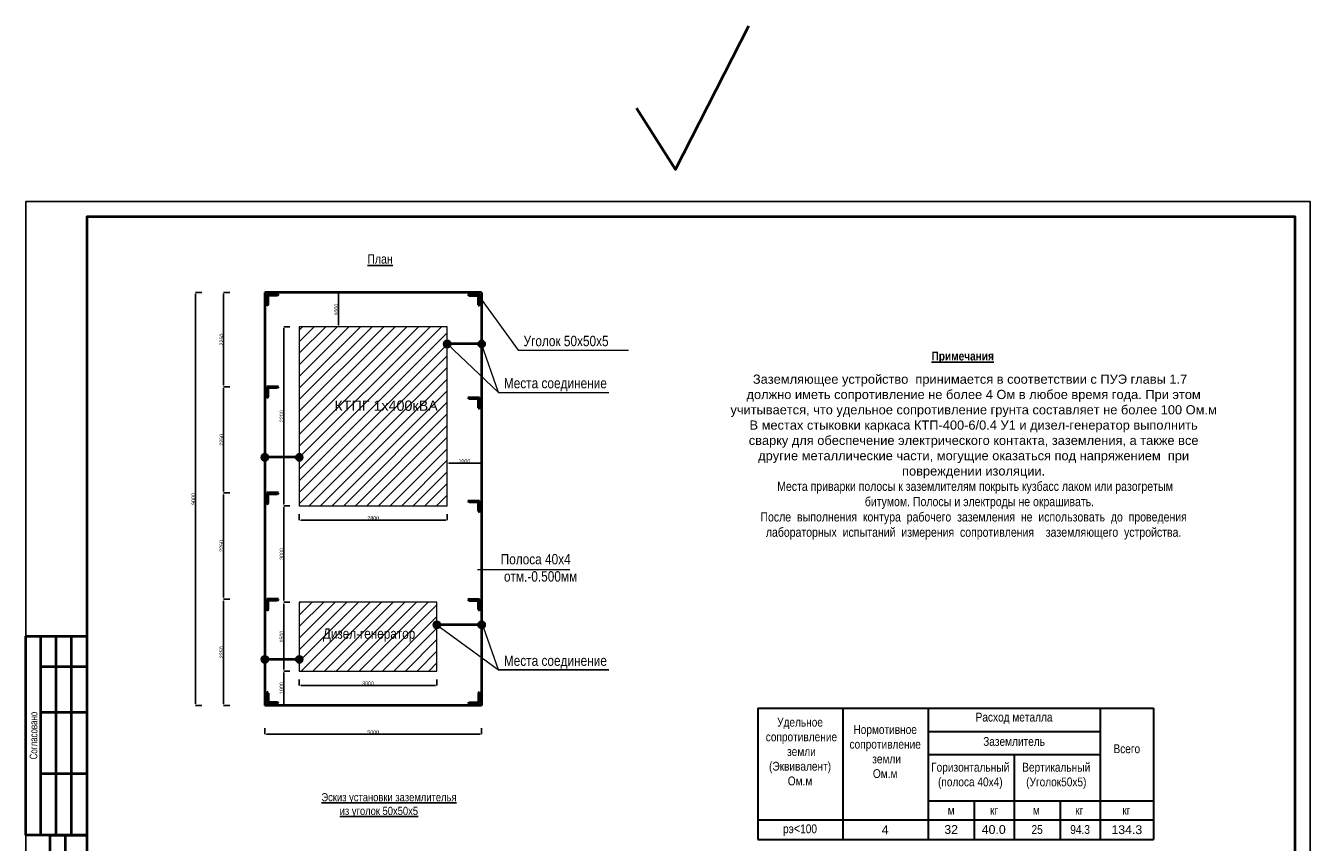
# Model space of a CAD drawing. Header units: millimetres. Extents: x -1128748 to 3035412, y -2195448 to -435774.
# Tile 155 of 160: x 1789724 to 1999724, y -1660767 to -1527331. Entities that reach past the tile are written whole.
import ezdxf

# ---------------------------------------------------------------- set-up
doc = ezdxf.new("R2010")
doc.units = ezdxf.units.MM
for name, color, linetype in [('1', 7, 'Continuous'), ('1 @ 1', 7, 'Continuous'), ('надпис', 7, 'Continuous')]:
    doc.layers.add(name, color=color, linetype=linetype)
doc.layers.add('ВВГ 3х2.5', color=5, linetype='Continuous', lineweight=40)
doc.styles.get("Standard").update_dxf_attribs({"font": 'arial.ttf'})
doc.dimstyles.new('ISO-25', dxfattribs={"dimtxt": 2.5, "dimasz": 2.5, "dimexe": 1.25, "dimexo": 0.625, "dimtad": 1, "dimtxsty": 'Standard', "dimcen": 2.5, "dimadec": 0, "dimazin": 0, "dimtfac": 1, "dimtmove": 0, "dimatfit": 3, "dimfxl": 1, "dimarcsym": 0})

# ---------------------------------------------------------------- blocks, each defined once
blk = doc.blocks.new('*D1105')
at = {"color": 0, "lineweight": -2, "transparency": 16777216}
for p, q in [((1823076, -1621041), (1822074, -1621041)), ((1822076, -1621291), (1822076, -1638153)), ((1823076, -1638403), (1822074, -1638403))]:
    blk.add_line(p, q, dxfattribs=at)
at = {"color": 0, "lineweight": 40, "transparency": 16777216}
for points in [[(1822034, -1621291), (1822117, -1621291), (1822076, -1621041)], [(1822034, -1638153), (1822117, -1638153), (1822076, -1638403)]]:
    blk.add_solid(points, dxfattribs=at)
at = {"layer": 'Defpoints', "color": 0, "lineweight": 40, "transparency": 16777216}
for p in [(1828068, -1621041), (1822076, -1638403), (1827188, -1638403)]:
    blk.add_point(p, dxfattribs=at)
at = {"color": 0, "transparency": 16777216, "insert": (1821731, -1629722), "char_height": 2.5, "attachment_point": 5, "rotation": 90}
blk.add_mtext('{\\H250x;2250}', dxfattribs=at)
blk = doc.blocks.new('*D1106')
at = {"color": 0, "lineweight": -2, "transparency": 16777216}
for p, q in [((1828821, -1642122), (1828821, -1643123)), ((1864258, -1642122), (1864258, -1643123)), ((1829071, -1643122), (1864008, -1643122))]:
    blk.add_line(p, q, dxfattribs=at)
at = {"color": 0, "lineweight": 40, "transparency": 16777216}
for points in [[(1829071, -1643080), (1829071, -1643163), (1828821, -1643122)], [(1864008, -1643080), (1864008, -1643163), (1864258, -1643122)]]:
    blk.add_solid(points, dxfattribs=at)
at = {"layer": 'Defpoints', "color": 0, "lineweight": 40, "transparency": 16777216}
for p in [(1828821, -1638403), (1864258, -1638403), (1864258, -1643122)]:
    blk.add_point(p, dxfattribs=at)
at = {"color": 0, "transparency": 16777216, "insert": (1846539, -1642778), "char_height": 2.5, "width": 19.45, "attachment_point": 5}
blk.add_mtext('{\\H250x;5000}', dxfattribs=at)
blk = doc.blocks.new('*D1110')
at = {"color": 0, "lineweight": -2, "transparency": 16777216}
for p, q in [((1840850, -1570903), (1840851, -1570903)), ((1840850, -1576278), (1840850, -1571153)), ((1840850, -1576528), (1840851, -1576528))]:
    blk.add_line(p, q, dxfattribs=at)
at = {"color": 0, "lineweight": 40, "transparency": 16777216}
for points in [[(1840808, -1571153), (1840892, -1571153), (1840850, -1570903)], [(1840808, -1576278), (1840892, -1576278), (1840850, -1576528)]]:
    blk.add_solid(points, dxfattribs=at)
at = {"layer": 'Defpoints', "color": 0, "lineweight": 40, "transparency": 16777216}
for p in [(1840850, -1570903), (1840850, -1570903), (1840850, -1576528)]:
    blk.add_point(p, dxfattribs=at)
at = {"color": 0, "transparency": 16777216, "insert": (1840506, -1573716), "char_height": 2.5, "width": 6750.02, "attachment_point": 5, "rotation": 90}
blk.add_mtext('{\\H250x;1000}', dxfattribs=at)
blk = doc.blocks.new('*D1107')
at = {"color": 0, "lineweight": -2, "transparency": 16777216}
for p, q in [((1858633, -1598827), (1858633, -1598828)), ((1858883, -1598827), (1864008, -1598827)), ((1864258, -1598827), (1864258, -1598828))]:
    blk.add_line(p, q, dxfattribs=at)
at = {"color": 0, "lineweight": 40, "transparency": 16777216}
for points in [[(1858883, -1598785), (1858883, -1598868), (1858633, -1598827)], [(1864008, -1598785), (1864008, -1598868), (1864258, -1598827)]]:
    blk.add_solid(points, dxfattribs=at)
at = {"layer": 'Defpoints', "color": 0, "lineweight": 40, "transparency": 16777216}
for p in [(1858633, -1598827), (1864258, -1598827), (1864258, -1598827)]:
    blk.add_point(p, dxfattribs=at)
at = {"color": 0, "transparency": 16777216, "insert": (1861446, -1598483), "char_height": 2.5, "width": 6750.02, "attachment_point": 5}
blk.add_mtext('{\\H250x;1000}', dxfattribs=at)
blk = doc.blocks.new('*D1094')
at = {"color": 0, "lineweight": -2, "transparency": 16777216}
for p, q in [((1832913, -1621528), (1831912, -1621528)), ((1831913, -1621778), (1831913, -1632528)), ((1832913, -1632778), (1831912, -1632778))]:
    blk.add_line(p, q, dxfattribs=at)
at = {"color": 0, "lineweight": 40, "transparency": 16777216}
for points in [[(1831871, -1621778), (1831955, -1621778), (1831913, -1621528)], [(1831871, -1632528), (1831955, -1632528), (1831913, -1632778)]]:
    blk.add_solid(points, dxfattribs=at)
at = {"layer": 'Defpoints', "color": 0, "lineweight": 40, "transparency": 16777216}
for p in [(1834444, -1621528), (1831913, -1632778), (1834838, -1632778)]:
    blk.add_point(p, dxfattribs=at)
at = {"color": 0, "transparency": 16777216, "insert": (1831569, -1627153), "char_height": 2.5, "attachment_point": 5, "rotation": 90}
blk.add_mtext('{\\H250x;1500}', dxfattribs=at)
blk = doc.blocks.new('*D1095')
at = {"color": 0, "lineweight": -2, "transparency": 16777216}
for p, q in [((1832913, -1605778), (1831912, -1605778)), ((1831913, -1606028), (1831913, -1621278)), ((1832913, -1621528), (1831912, -1621528))]:
    blk.add_line(p, q, dxfattribs=at)
at = {"color": 0, "lineweight": 40, "transparency": 16777216}
for points in [[(1831871, -1606028), (1831955, -1606028), (1831913, -1605778)], [(1831871, -1621278), (1831955, -1621278), (1831913, -1621528)]]:
    blk.add_solid(points, dxfattribs=at)
at = {"layer": 'Defpoints', "color": 0, "lineweight": 40, "transparency": 16777216}
for p in [(1834444, -1605778), (1831913, -1621528), (1834838, -1621528)]:
    blk.add_point(p, dxfattribs=at)
at = {"color": 0, "transparency": 16777216, "insert": (1831569, -1613653), "char_height": 2.5, "attachment_point": 5, "rotation": 90}
blk.add_mtext('{\\H250x;3000}', dxfattribs=at)
blk = doc.blocks.new('*D1096')
at = {"color": 0, "lineweight": -2, "transparency": 16777216}
for p, q in [((1832915, -1576528), (1831913, -1576528)), ((1831915, -1576778), (1831915, -1605528)), ((1832915, -1605778), (1831913, -1605778))]:
    blk.add_line(p, q, dxfattribs=at)
at = {"color": 0, "lineweight": 40, "transparency": 16777216}
for points in [[(1831873, -1576778), (1831956, -1576778), (1831915, -1576528)], [(1831873, -1605528), (1831956, -1605528), (1831915, -1605778)]]:
    blk.add_solid(points, dxfattribs=at)
at = {"layer": 'Defpoints', "color": 0, "lineweight": 40, "transparency": 16777216}
for p in [(1834446, -1576528), (1831915, -1605778), (1834840, -1605778)]:
    blk.add_point(p, dxfattribs=at)
at = {"color": 0, "transparency": 16777216, "insert": (1831570, -1591153), "char_height": 2.5, "attachment_point": 5, "rotation": 90}
blk.add_mtext('{\\H250x;2200}', dxfattribs=at)
blk = doc.blocks.new('*D1097')
at = {"color": 0, "lineweight": -2, "transparency": 16777216}
for p, q in [((1834444, -1634142), (1834444, -1635143)), ((1834694, -1635142), (1856694, -1635142)), ((1856944, -1634142), (1856944, -1635143))]:
    blk.add_line(p, q, dxfattribs=at)
at = {"color": 0, "lineweight": 40, "transparency": 16777216}
for points in [[(1834694, -1635100), (1834694, -1635184), (1834444, -1635142)], [(1856694, -1635100), (1856694, -1635184), (1856944, -1635142)]]:
    blk.add_solid(points, dxfattribs=at)
at = {"layer": 'Defpoints', "color": 0, "lineweight": 40, "transparency": 16777216}
for p in [(1834444, -1632778), (1856944, -1632778), (1856944, -1635142)]:
    blk.add_point(p, dxfattribs=at)
at = {"color": 0, "transparency": 16777216, "insert": (1845694, -1634798), "char_height": 2.5, "width": 19.45, "attachment_point": 5}
blk.add_mtext('{\\H250x;3000}', dxfattribs=at)
blk = doc.blocks.new('*D1098')
at = {"color": 0, "lineweight": -2, "transparency": 16777216}
for p, q in [((1834444, -1607142), (1834444, -1608143)), ((1834694, -1608142), (1858383, -1608142)), ((1858633, -1607142), (1858633, -1608143))]:
    blk.add_line(p, q, dxfattribs=at)
at = {"color": 0, "lineweight": 40, "transparency": 16777216}
for points in [[(1834694, -1608100), (1834694, -1608184), (1834444, -1608142)], [(1858383, -1608100), (1858383, -1608184), (1858633, -1608142)]]:
    blk.add_solid(points, dxfattribs=at)
at = {"layer": 'Defpoints', "color": 0, "lineweight": 40, "transparency": 16777216}
for p in [(1834444, -1605778), (1858633, -1605778), (1858633, -1608142)]:
    blk.add_point(p, dxfattribs=at)
at = {"color": 0, "transparency": 16777216, "insert": (1846539, -1607798), "char_height": 2.5, "width": 19.45, "attachment_point": 5}
blk.add_mtext('{\\H250x;2800}', dxfattribs=at)
blk = doc.blocks.new('*D1099')
at = {"color": 0, "lineweight": -2, "transparency": 16777216}
for p, q in [((1832913, -1632778), (1831912, -1632778)), ((1831913, -1633028), (1831913, -1638153)), ((1832913, -1638403), (1831912, -1638403))]:
    blk.add_line(p, q, dxfattribs=at)
at = {"color": 0, "lineweight": 40, "transparency": 16777216}
for points in [[(1831871, -1633028), (1831955, -1633028), (1831913, -1632778)], [(1831871, -1638153), (1831955, -1638153), (1831913, -1638403)]]:
    blk.add_solid(points, dxfattribs=at)
at = {"layer": 'Defpoints', "color": 0, "lineweight": 40, "transparency": 16777216}
for p in [(1834444, -1632778), (1831913, -1638403), (1834838, -1638403)]:
    blk.add_point(p, dxfattribs=at)
at = {"color": 0, "transparency": 16777216, "insert": (1831569, -1635591), "char_height": 2.5, "attachment_point": 5, "rotation": 90}
blk.add_mtext('{\\H250x;1000}', dxfattribs=at)
blk = doc.blocks.new('*D1100')
at = {"color": 0, "lineweight": -2, "transparency": 16777216}
for p, q in [((1818492, -1570903), (1817491, -1570903)), ((1817492, -1571153), (1817492, -1638153)), ((1818492, -1638403), (1817491, -1638403))]:
    blk.add_line(p, q, dxfattribs=at)
at = {"color": 0, "lineweight": 40, "transparency": 16777216}
for points in [[(1817451, -1571153), (1817534, -1571153), (1817492, -1570903)], [(1817451, -1638153), (1817534, -1638153), (1817492, -1638403)]]:
    blk.add_solid(points, dxfattribs=at)
at = {"layer": 'Defpoints', "color": 0, "lineweight": 40, "transparency": 16777216}
for p in [(1823485, -1570903), (1817492, -1638403), (1822605, -1638403)]:
    blk.add_point(p, dxfattribs=at)
at = {"color": 0, "transparency": 16777216, "insert": (1817148, -1604653), "char_height": 2.5, "attachment_point": 5, "rotation": 90}
blk.add_mtext('{\\H250x;9000}', dxfattribs=at)
blk = doc.blocks.new('*D1101')
at = {"color": 0, "lineweight": -2, "transparency": 16777216}
for p, q in [((1823076, -1603679), (1822074, -1603679)), ((1822076, -1603929), (1822076, -1620791)), ((1823076, -1621041), (1822074, -1621041))]:
    blk.add_line(p, q, dxfattribs=at)
at = {"color": 0, "lineweight": 40, "transparency": 16777216}
for points in [[(1822034, -1603929), (1822117, -1603929), (1822076, -1603679)], [(1822034, -1620791), (1822117, -1620791), (1822076, -1621041)]]:
    blk.add_solid(points, dxfattribs=at)
at = {"layer": 'Defpoints', "color": 0, "lineweight": 40, "transparency": 16777216}
for p in [(1828068, -1603679), (1822076, -1621041), (1827188, -1621041)]:
    blk.add_point(p, dxfattribs=at)
at = {"color": 0, "transparency": 16777216, "insert": (1821731, -1612360), "char_height": 2.5, "attachment_point": 5, "rotation": 90}
blk.add_mtext('{\\H250x;2250}', dxfattribs=at)
blk = doc.blocks.new('*D1102')
at = {"color": 0, "lineweight": -2, "transparency": 16777216}
for p, q in [((1823076, -1586317), (1822074, -1586317)), ((1822076, -1586567), (1822076, -1603429)), ((1823076, -1603679), (1822074, -1603679))]:
    blk.add_line(p, q, dxfattribs=at)
at = {"color": 0, "lineweight": 40, "transparency": 16777216}
for points in [[(1822034, -1586567), (1822117, -1586567), (1822076, -1586317)], [(1822034, -1603429), (1822117, -1603429), (1822076, -1603679)]]:
    blk.add_solid(points, dxfattribs=at)
at = {"layer": 'Defpoints', "color": 0, "lineweight": 40, "transparency": 16777216}
for p in [(1828068, -1586317), (1822076, -1603679), (1827188, -1603679)]:
    blk.add_point(p, dxfattribs=at)
at = {"color": 0, "transparency": 16777216, "insert": (1821731, -1594998), "char_height": 2.5, "attachment_point": 5, "rotation": 90}
blk.add_mtext('{\\H250x;2250}', dxfattribs=at)
blk = doc.blocks.new('*D1103')
at = {"color": 0, "lineweight": -2, "transparency": 16777216}
for p, q in [((1823076, -1570903), (1822074, -1570903)), ((1822076, -1571153), (1822076, -1586067)), ((1823076, -1586317), (1822074, -1586317))]:
    blk.add_line(p, q, dxfattribs=at)
at = {"color": 0, "lineweight": 40, "transparency": 16777216}
for points in [[(1822034, -1571153), (1822117, -1571153), (1822076, -1570903)], [(1822034, -1586067), (1822117, -1586067), (1822076, -1586317)]]:
    blk.add_solid(points, dxfattribs=at)
at = {"layer": 'Defpoints', "color": 0, "lineweight": 40, "transparency": 16777216}
for p in [(1828068, -1570903), (1822076, -1586317), (1827188, -1586317)]:
    blk.add_point(p, dxfattribs=at)
at = {"color": 0, "transparency": 16777216, "insert": (1821731, -1578610), "char_height": 2.5, "attachment_point": 5, "rotation": 90}
blk.add_mtext('{\\H250x;2250}', dxfattribs=at)

msp = doc.modelspace()

# ---------------------------------------------------------------- hatches: boundary and pattern name
at = {"lineweight": 20}
h = msp.add_hatch(dxfattribs=at)
h.set_pattern_fill('ANSI31', color=0, scale=421.875, style=0)
h.set_pattern_definition([(45, (-33632309.3, -4145987.1), (-947.13639, 947.13639), [])])
h.paths.add_polyline_path([(1834445.721, -1576528.036), (1834445.721, -1605778.036), (1858633.221, -1605778.036), (1858633.221, -1576528.036)])
h.paths.add_polyline_path([(1839580.529, -1591180.464), (1857325.428, -1591180.464), (1857325.428, -1587730.384), (1839580.529, -1587730.384)], flags=24)
for points in [[(1859230.997, -1579340.536, 1), (1858035.444, -1579340.536, 1)], [(1864855.997, -1579340.536, 1), (1863660.444, -1579340.536, 1)], [(1829418.497, -1597856.772, 1), (1828222.944, -1597856.772, 1)], [(1835043.497, -1597856.772, 1), (1833847.944, -1597856.772, 1)], [(1857542.091, -1625238.382, 1), (1856346.538, -1625238.382, 1)], [(1864860.439, -1625239.195, 1), (1863664.886, -1625239.195, 1)], [(1829418.497, -1630879.936, 1), (1828222.944, -1630879.936, 1)], [(1835043.497, -1630879.936, 1), (1833847.944, -1630879.936, 1)]]:
    msp.add_hatch(color=256).paths.add_polyline_path(points)
h = msp.add_hatch(dxfattribs=at)
h.set_pattern_fill('ANSI31', color=0, scale=421.875, style=0)
h.set_pattern_definition([(45, (-33632309.3, -4145193.5), (-947.13639, 947.13639), [])])
h.paths.add_polyline_path([(1834444.314, -1621528.031), (1834444.314, -1632778.031), (1856944.314, -1632778.031), (1856944.314, -1621528.031)])
h.paths.add_polyline_path([(1837880.275, -1628415.417), (1853826.473, -1628415.417), (1853826.473, -1624929.934), (1837880.275, -1624929.934)], flags=24)

# ---------------------------------------------------------------- linework, layer by layer
at = {"color": 0, "lineweight": 40}
for p, q in [((1864258.221, -1570903.036), (1828820.721, -1570903.036)), ((1828820.721, -1570903.036), (1828820.721, -1638403.031)), ((1864258.221, -1570903.036), (1864258.221, -1638403.031)), ((1864258.221, -1579340.536), (1858633.221, -1579340.536)), ((1834445.721, -1597856.772), (1828820.721, -1597856.772)), ((1864258.221, -1625238.382), (1856944.314, -1625238.382)), ((1834445.721, -1630879.936), (1828820.721, -1630879.936)), ((1864258.221, -1638403.031), (1828820.721, -1638403.031))]:
    msp.add_line(p, q, dxfattribs=at)
at = {"lineweight": 40}
for p, q in [((1831053.643, -1571209.797), (1829155.206, -1571209.797)), ((1829155.206, -1571209.797), (1829155.206, -1573108.235)), ((1829345.049, -1572918.391), (1829345.049, -1571399.641)), ((1830863.799, -1571399.641), (1829345.049, -1571399.641)), ((1831053.643, -1571209.797), (1830863.799, -1571399.641)), ((1862025.298, -1571209.797), (1863923.736, -1571209.797)), ((1862025.298, -1571209.797), (1862215.142, -1571399.641)), ((1862215.142, -1571399.641), (1863733.892, -1571399.641)), ((1863733.892, -1572918.391), (1863733.892, -1571399.641)), ((1863923.736, -1571209.797), (1863923.736, -1573108.235)), ((1829345.049, -1572918.391), (1829155.206, -1573108.235)), ((1863733.892, -1572918.391), (1863923.736, -1573108.235)), ((1831053.643, -1586317.436), (1829155.206, -1586317.436)), ((1829155.206, -1586317.436), (1829155.206, -1588215.873)), ((1829345.049, -1588026.029), (1829345.049, -1586507.279)), ((1830863.799, -1586507.279), (1829345.049, -1586507.279)), ((1831053.643, -1586317.436), (1830863.799, -1586507.279)), ((1829345.049, -1588026.029), (1829155.206, -1588215.873)), ((1862025.298, -1588084.797), (1863923.736, -1588084.797)), ((1862025.298, -1588084.797), (1862215.142, -1588274.641)), ((1862215.142, -1588274.641), (1863733.892, -1588274.641)), ((1863733.892, -1589793.391), (1863733.892, -1588274.641)), ((1863923.736, -1588084.797), (1863923.736, -1589983.235)), ((1863733.892, -1589793.391), (1863923.736, -1589983.235)), ((1831053.643, -1603674.935), (1829155.206, -1603674.935)), ((1829155.206, -1603674.935), (1829155.206, -1605573.373)), ((1829345.049, -1605383.529), (1829345.049, -1603864.779)), ((1830863.799, -1603864.779), (1829345.049, -1603864.779)), ((1831053.643, -1603674.935), (1830863.799, -1603864.779)), ((1829345.049, -1605383.529), (1829155.206, -1605573.373)), ((1862025.298, -1604959.797), (1863923.736, -1604959.797)), ((1862025.298, -1604959.797), (1862215.142, -1605149.641)), ((1862215.142, -1605149.641), (1863733.892, -1605149.641)), ((1863733.892, -1606668.391), (1863733.892, -1605149.641)), ((1863923.736, -1604959.797), (1863923.736, -1606858.235)), ((1863733.892, -1606668.391), (1863923.736, -1606858.235)), ((1831053.643, -1621041.166), (1829155.206, -1621041.166)), ((1829155.206, -1621041.166), (1829155.206, -1622939.603)), ((1831053.643, -1621041.166), (1830863.799, -1621231.01)), ((1862025.298, -1621041.166), (1863923.736, -1621041.166)), ((1862025.298, -1621041.166), (1862215.142, -1621231.01)), ((1863923.736, -1621041.166), (1863923.736, -1622939.603)), ((1829345.049, -1622749.76), (1829155.206, -1622939.603)), ((1829345.049, -1622749.76), (1829345.049, -1621231.01)), ((1830863.799, -1621231.01), (1829345.049, -1621231.01)), ((1862215.142, -1621231.01), (1863733.892, -1621231.01)), ((1863733.892, -1622749.76), (1863733.892, -1621231.01)), ((1863733.892, -1622749.76), (1863923.736, -1622939.603)), ((1829155.206, -1638096.27), (1829155.206, -1636197.833)), ((1829345.049, -1636387.677), (1829155.206, -1636197.833)), ((1829345.049, -1636387.677), (1829345.049, -1637906.427)), ((1830863.799, -1637906.427), (1829345.049, -1637906.427)), ((1831053.643, -1638096.27), (1830863.799, -1637906.427)), ((1862025.298, -1638096.27), (1862215.142, -1637906.427)), ((1862215.142, -1637906.427), (1863733.892, -1637906.427)), ((1863733.892, -1636387.677), (1863923.736, -1636197.833)), ((1863733.892, -1636387.677), (1863733.892, -1637906.427)), ((1863923.736, -1638096.27), (1863923.736, -1636197.833)), ((1831053.643, -1638096.27), (1829155.206, -1638096.27)), ((1862025.298, -1638096.27), (1863923.736, -1638096.27))]:
    msp.add_line(p, q, dxfattribs=at)
at = {"color": 0, "lineweight": 0}
for p, q in [((1863733.892, -1571399.641), (1870205.116, -1580370.753)), ((1858633.221, -1579340.536), (1866988.548, -1587257.682)), ((1866988.548, -1587257.682), (1864258.221, -1579340.536)), ((1870205.116, -1580370.753), (1888248.533, -1580370.753)), ((1866988.548, -1587257.682), (1885031.965, -1587257.682)), ((1863608.065, -1616168.048), (1878702.836, -1616168.048)), ((1856944.314, -1625238.382), (1866988.548, -1632609.952)), ((1866988.548, -1632609.952), (1864258.221, -1624692.807))]:
    msp.add_line(p, q, dxfattribs=at)
at = {"lineweight": 20}
msp.add_line((1834445.721, -1590711.783), (1834444.314, -1590711.783), dxfattribs=at)
at = {"color": 251, "lineweight": 20}
msp.add_line((1834445.721, -1605222.567), (1834444.314, -1605222.567), dxfattribs=at)
msp.add_line((1866988.548, -1632609.952), (1885031.965, -1632609.952))
at = {"color": 217, "linetype": 'Continuous', "lineweight": 25, "ltscale": 100, "true_color": 0x93278f}
msp.add_lwpolyline([(1789723.554, -1704575.821), (1999723.554, -1704575.821), (1999723.554, -1556075.821), (1789723.554, -1556075.821)], close=True, dxfattribs=at)
at = {"lineweight": 20}
for points in [[(1834445.721, -1576528.036), (1834445.721, -1605778.036), (1858633.221, -1605778.036), (1858633.221, -1576528.036)], [(1834444.314, -1632778.031), (1856944.314, -1632778.031), (1856944.314, -1621528.031), (1834444.314, -1621528.031)]]:
    msp.add_lwpolyline(points, close=True, dxfattribs=at)
for centre in [(1858633.221, -1579340.536), (1864258.221, -1579340.536), (1828820.721, -1597856.772), (1834445.721, -1597856.772), (1856944.314, -1625238.382), (1864258.221, -1625238.382), (1828820.721, -1630879.936), (1834445.721, -1630879.936)]:
    msp.add_circle(centre, 597.777)
at = {"layer": '1', "color": 0, "lineweight": 30}
for p, q in [((1909407.726, -1638862.848), (1974101.697, -1638862.848)), ((1909407.726, -1638862.848), (1909407.726, -1660320.253)), ((1923327.713, -1638862.848), (1923327.713, -1660320.253)), ((1937247.699, -1638862.848), (1937247.699, -1660320.253)), ((1965349.988, -1638862.848), (1965349.988, -1660320.253)), ((1974101.697, -1638862.848), (1974101.697, -1660320.253)), ((1937247.699, -1642638.164), (1965349.988, -1642638.164)), ((1937247.699, -1646413.48), (1965349.988, -1646413.48)), ((1951298.843, -1646413.48), (1951298.843, -1660320.253)), ((1937247.699, -1653981.723), (1974101.697, -1653981.723)), ((1944780.708, -1653981.723), (1944780.708, -1660320.253)), ((1958831.853, -1653981.723), (1958831.853, -1660320.253)), ((1909407.726, -1657117.696), (1974101.697, -1657117.696)), ((1909407.726, -1660320.253), (1974101.697, -1660320.253))]:
    msp.add_line(p, q, dxfattribs=at)
at = {"layer": 'ВВГ 3х2.5', "color": 5, "lineweight": 40, "ltscale": 100}
msp.add_lwpolyline([(1889590.495, -1540785.564), (1895968.671, -1550819.481), (1907958.218, -1527330.621)], dxfattribs=at)
at = {"layer": 'надпис', "color": 0, "lineweight": 40}
for p, q in [((1789723.554, -1659575.821), (1789723.554, -1627075.821)), ((1789723.554, -1627075.821), (1799723.554, -1627075.821)), ((1792223.554, -1659575.821), (1792223.554, -1627075.821)), ((1794723.554, -1659575.821), (1794723.554, -1627075.821)), ((1797223.554, -1659575.821), (1797223.554, -1627075.821)), ((1799723.554, -1632075.821), (1792223.554, -1632075.821)), ((1799723.554, -1639575.821), (1792223.554, -1639575.821)), ((1799723.554, -1649575.821), (1792223.554, -1649575.821)), ((1799723.554, -1659575.821), (1789723.554, -1659575.821)), ((1793723.56, -1659575.821), (1799723.554, -1659575.821))]:
    msp.add_line(p, q, dxfattribs=at)
at = {"layer": 'надпис', "lineweight": 40}
for p, q in [((1793723.56, -1702075.821), (1793723.56, -1659575.821)), ((1796223.56, -1702075.821), (1796223.56, -1659575.821))]:
    msp.add_line(p, q, dxfattribs=at)
at = {"layer": 'надпис', "color": 0, "lineweight": 40}
msp.add_lwpolyline([(1799723.554, -1702075.821), (1997223.554, -1702075.821), (1997223.554, -1558575.821), (1799723.554, -1558575.821)], close=True, dxfattribs=at)

# ---------------------------------------------------------------- texts
at = {"color": 0, "lineweight": -2}
for s, insert, char_height, width, attachment_point in [('{\\fArial Narrow|b0|i0|c204|p34;\\LПлан}', (1845577.139, -1564697.097), 1500, 10895.56738, 1), ('{\\fArial Narrow|b1|i0|c204|p34;\\LПримечания}', (1942898.006, -1581527.877), 1439.99856, 28102.28908, 5), ('КТПГ 1х400кВА', (1840182.951, -1588585.196), 1674.21946, 16830.40332, 1), ('{\\fArial Narrow|b0|i0|c204|p34;Дизел-генератор}', (1838298.83, -1625830.427), 1674.21946, 15712.93668, 1), ('{\\fArial Narrow|b0|i0|c204|p34;\\LЭскиз установки заземлителья\\P\\l    \\fArial Narrow|b0|i0|c238|p34; \\fArial Narrow|b0|i0|c204|p34;  \\Lиз уголок \\fArial Narrow|b0|i0|c238|p34;50\\fArial Narrow|b0|i0|c204|p34;х\\fArial Narrow|b0|i0|c238|p34;50\\fArial Narrow|b0|i0|c204|p34;х\\fArial Narrow|b0|i0|c238|p34;5\\l }', (1838063.969, -1652732.265), 1339.375565, 43908.1132, 1)]:
    msp.add_mtext(s, dxfattribs=dict(at, insert=insert, char_height=char_height, width=width, attachment_point=attachment_point))
at = {"color": 0, "lineweight": 30, "insert": (1183998.588, -1573556.513), "char_height": 1290.88584, "width": 10609.20035, "attachment_point": 1}
msp.add_mtext('\\pi552.47332;ПКТ\\P\\pi509.69336;100А', dxfattribs=at)
at = {"color": 0, "lineweight": 0, "char_height": 1687.5, "width": 246987.87073, "attachment_point": 1}
for s, insert in [('{\\fArial Narrow|b0|i0|c204|p34;Уголок 50х50х5}', (1871112.033, -1578006.439)), ('{\\fArial Narrow|b0|i0|c204|p34;Места соединение }', (1867895.465, -1584893.367)), ('{\\fArial Narrow|b0|i0|c204|p34;Места соединение }', (1867895.465, -1630245.638))]:
    msp.add_mtext(s, dxfattribs=dict(at, insert=insert))
at = {"color": 0, "lineweight": 40, "insert": (1867370.828, -1613661.953), "char_height": 1687.5, "width": 108246.02937, "attachment_point": 1}
msp.add_mtext('{\\fArial Narrow|b0|i0|c204|p34;Полоса 40х4\\P отм.-0.500мм}', dxfattribs=at)
at = {"layer": '1', "color": 0, "lineweight": -2, "insert": (1944685.838, -1597817.82), "char_height": 1500, "width": 79430.4188, "attachment_point": 5}
msp.add_mtext('Заземляющее устройство  принимается в соответствии с ПУЭ главы 1.7   должно иметь сопротивление не более 4 Ом в любое время года. При этом учитывается, что удельное сопротивление грунта составляет не более 100 Ом.м\\PВ местах стыковки каркаса КТП-400-6/0.4 У1 и дизел-генератор выполнить сварку для обеспечение электрического контакта, заземления, а также все другие металлические части, могущие оказаться под напряжением  при повреждении изоляции.\\P{\\fArial Narrow|b0|i0|c238|p34;\\C256; \\fArial Narrow|b0|i0|c204|p34;Места приварки полосы к заземлителям покрыть кузбасс лаком или разогретым\\P    битумом\\fArial Narrow|b0|i0|c238|p34;. \\fArial Narrow|b0|i0|c204|p34;Полосы и электроды не окрашивать\\fArial Narrow|b0|i0|c238|p34;. \\P \\fArial Narrow|b0|i0|c204|p34;После  выполнения  контура  рабочего  заземления  не  использовать  до  проведения  лабораторных  испытаний  измерения  сопротивления    заземляющего  устройства\\fArial Narrow|b0|i0|c238|p34;. }', dxfattribs=at)
at = {"layer": '1', "color": 0, "lineweight": 30, "attachment_point": 5}
for s, insert, char_height, width in [('{\\fArial Narrow|b0|i0|c204|p34;Расход металла}', (1951298.843, -1640520.367), 1439.99856, 28102.28908), ('{\\fArial Narrow|b0|i0|c204|p34;Удельное\\P сопротивление\\P земли\\P(Эквивалент)\\PОм.м}', (1916307.591, -1645951.615), 1439.99856, 12055.97048), ('{\\fArial Narrow|b0|i0|c204|p34;Нормотивное сопротивление\\P земли\\PОм.м}', (1930227.577, -1645951.615), 1439.99856, 12055.97048), ('{\\fArial Narrow|b0|i0|c204|p34;Заземлитель}', (1951298.843, -1644295.682), 1439.99856, 28102.28908), ('{\\fArial Narrow|b0|i0|c204|p34;Всего}', (1969725.842, -1645492.076), 1439.99856, 8751.7091), ('{\\fArial Narrow|b0|i0|c204|p34;Горизонтальный\\P(полоса 40х4)}', (1944147.563, -1649917.298), 1439.99856, 12055.97048), ('{\\fArial Narrow|b0|i0|c204|p34;Вертикальный\\P(Уголок50х5)}', (1958198.708, -1649917.298), 1439.99856, 12055.97048), ('\\pt4319.99568;{\\fArial Narrow|b0|i0|c204|p34;м}', (1941014.203, -1655549.71), 1439.99856, 7533.00957), ('{\\fArial Narrow|b0|i0|c204|p34;кг}', (1948039.776, -1655549.71), 1439.99856, 6518.13497), ('{\\fArial Narrow|b0|i0|c204|p34;м}', (1954934.189, -1655549.71), 1439.99856, 7533.00957), ('{\\fArial Narrow|b0|i0|c204|p34;кг}', (1961959.762, -1655549.71), 1439.99856, 6518.13497), ('{\\fArial Narrow|b0|i0|c204|p34;кг}', (1969660.263, -1655549.71), 1439.99856, 8882.86756), ('{\\fArial Narrow|b0|i0|c0|p34;p\\fArial Narrow|b0|i0|c204|p34;э\\H1.0833x;\\C256;<\\H0.92311x;100}', (1916302.14, -1658718.975), 1439.99856, 14051.14454), ('4', (1930222.126, -1658718.975), 1439.999, 14051.14454), ('40.0', (1947974.196, -1658685.682), 1439.9986, 6649.29343), ('{\\fArial Narrow|b0|i0|c204|p34;25}', (1955065.348, -1658685.682), 1439.99856, 7533.00957), ('{\\fArial Narrow|b0|i0|c204|p34;94.3}', (1962090.92, -1658685.682), 1439.99856, 6518.13497), ('134.3', (1969725.842, -1658718.975), 1439.9986, 8751.7091)]:
    msp.add_mtext(s, dxfattribs=dict(at, insert=insert, char_height=char_height, width=width))
at = {"layer": '1 @ 1', "color": 0, "lineweight": 30, "insert": (1941014.203, -1658685.682), "char_height": 1439.9986, "width": 7533.00957, "attachment_point": 5}
msp.add_mtext('32', dxfattribs=at)
at = {"layer": 'надпис', "lineweight": 40, "insert": (1791018.285, -1643325.821), "char_height": 1250, "width": 32500, "attachment_point": 5, "rotation": 90}
msp.add_mtext('{\\fArial Narrow|b0|i0|c204|p34;\\W0.9;Согласовано}', dxfattribs=at)

# ---------------------------------------------------------------- dimensions: what is measured, and where the dimension line sits
for base, p1, p2, angle, text, picture, middle in [((1840849.859, -1570903.036), (1840849.859, -1576528.036), (1840849.859, -1570903.036), 90, '{\\H250x;1000}', '*D1110', (1840505.751, -1573715.536)), ((1817492.393, -1638403.031), (1823484.575, -1570903.036), (1822605.014, -1638403.031), 270, '{\\H250x;9000}', '*D1100', (1817148.284, -1604653.034)), ((1822075.606, -1586317.436), (1828067.788, -1570903.036), (1827188.227, -1586317.436), 270, '{\\H250x;2250}', '*D1103', (1821731.498, -1578610.236)), ((1831914.559, -1605778.036), (1834445.721, -1576528.036), (1834839.573, -1605778.036), 270, '{\\H250x;2200}', '*D1096', (1831570.451, -1591153.036)), ((1822075.606, -1603679.301), (1828067.788, -1586317.436), (1827188.227, -1603679.301), 270, '{\\H250x;2250}', '*D1102', (1821731.498, -1594998.368)), ((1822075.606, -1621041.166), (1828067.788, -1603679.301), (1827188.227, -1621041.166), 270, '{\\H250x;2250}', '*D1101', (1821731.498, -1612360.233)), ((1831913.152, -1621528.031), (1834444.314, -1605778.036), (1834838.167, -1621528.031), 270, '{\\H250x;3000}', '*D1095', (1831568.831, -1613653.034)), ((1822075.606, -1638403.031), (1828067.788, -1621041.166), (1827188.227, -1638403.031), 270, '{\\H250x;2250}', '*D1105', (1821731.498, -1629722.099)), ((1831913.152, -1632778.031), (1834444.314, -1621528.031), (1834838.167, -1632778.031), 270, '{\\H250x;1500}', '*D1094', (1831569.044, -1627153.031)), ((1831913.152, -1638403.031), (1834444.314, -1632778.031), (1834838.167, -1638403.031), 270, '{\\H250x;1000}', '*D1099', (1831569.044, -1635590.531))]:
    dim = msp.add_linear_dim(base=base, p1=p1, p2=p2, angle=angle, text=text, dimstyle='ISO-25', override={"dimasz": 250, "dimgap": 25, "dimfxl": 1000, "dimfxlon": 1})
    dim.commit()
    dim.dimension.update_dxf_attribs({"geometry": picture, "text_midpoint": middle})
for base, p1, p2, text, picture, middle in [((1864258.221, -1598826.66), (1858633.221, -1598826.66), (1864258.221, -1598826.66), '{\\H250x;1000}', '*D1107', (1861445.721, -1598482.552)), ((1858633.221, -1608142.108), (1834444.314, -1605778.036), (1858633.221, -1605778.036), '{\\H250x;2800}', '*D1098', (1846538.768, -1607798)), ((1856944.314, -1635142.103), (1834444.314, -1632778.031), (1856944.314, -1632778.031), '{\\H250x;3000}', '*D1097', (1845694.314, -1634797.782)), ((1864258.221, -1643121.8), (1828820.721, -1638403.031), (1864258.221, -1638403.031), '{\\H250x;5000}', '*D1106', (1846539.471, -1642777.692))]:
    dim = msp.add_linear_dim(base=base, p1=p1, p2=p2, text=text, dimstyle='ISO-25', override={"dimasz": 250, "dimgap": 25, "dimfxl": 1000, "dimfxlon": 1})
    dim.commit()
    dim.dimension.update_dxf_attribs({"geometry": picture, "text_midpoint": middle})

doc.saveas('drawing.dxf')
